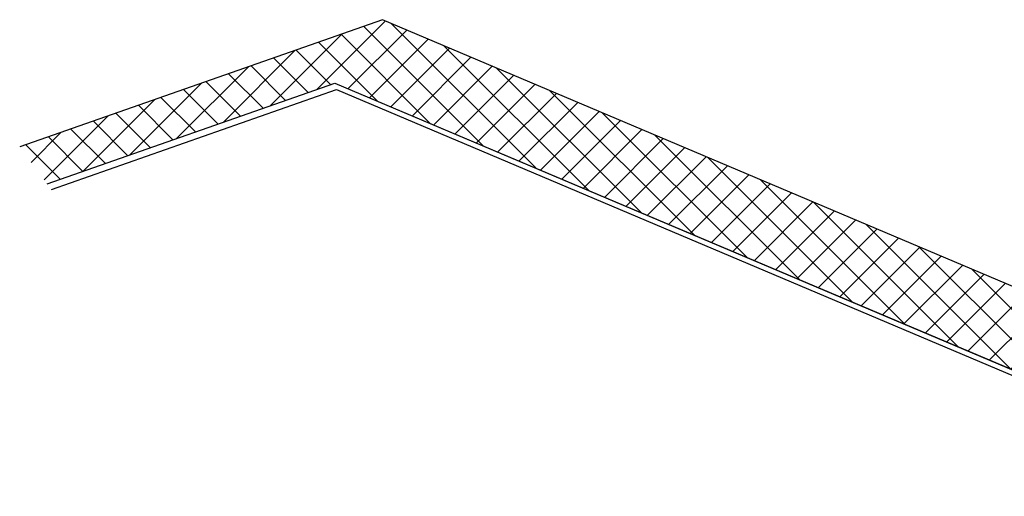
# Model space of a CAD drawing. Header units: metres. Extents: x 63115 to 703450, y -261936 to -53969.
# Tile 26 of 256: x 156505 to 157958, y -143472 to -142769. Entities that reach past the tile are written whole.
import ezdxf

# ---------------------------------------------------------------- set-up
doc = ezdxf.new("R2010")
doc.units = ezdxf.units.M
for name, color, linetype in [('_02-section-thick', 3, 'Continuous'), ('_02Binnenwanden', 2, 'Continuous'), ('_03-PROJECTION', 1, 'Continuous')]:
    doc.layers.add(name, color=color, linetype=linetype)

# ---------------------------------------------------------------- blocks, each defined once
blk = doc.blocks.new('pui_02')
at = {"layer": '_03-PROJECTION'}
h = blk.add_hatch(dxfattribs=at)
h.set_pattern_fill('ANSI37', color=256, scale=10)
h.set_pattern_definition([(45, (-466.783, 197.56), (-22.45064, 22.45064), []), (135, (-466.783, 197.56), (-22.45064, -22.45064), [])])
h.paths.add_polyline_path([(-5594.7, -1697.9), (-5590.5, -1703.7), (-5573.2, -1727.1), (-5555.7, -1750.3), (-5554, -1752.5), (-5129.4, -1603.5), (-3737.7, -2192.5), (-3734, -2183.8), (-3705.6, -2195.9), (-3665.1, -2100.6), (-5059.3, -1510)])
at = {"layer": '_02-section-thick'}
for points in [[(-5554, -1752.5), (-5129.4, -1603.5), (-3705.4, -2206.2)], [(-5547.6, -1760.9), (-5127, -1613.2), (-3708.5, -2213.6)]]:
    blk.add_lwpolyline(points, dxfattribs=at)
at = {"layer": '_02Binnenwanden'}
blk.add_lwpolyline([(-5554, -1752.5), (-5129.4, -1603.5), (-3737.7, -2192.5), (-3734, -2183.8), (-3705.6, -2195.9), (-3664.9, -2100.1), (-5059.3, -1510), (-5594.7, -1697.9)], dxfattribs=at)

msp = doc.modelspace()

# ---------------------------------------------------------------- block references
at = {"layer": '_02Binnenwanden'}
msp.add_blockref('pui_02', (162099.4, -141258.6), dxfattribs=at)

doc.saveas('drawing.dxf')
